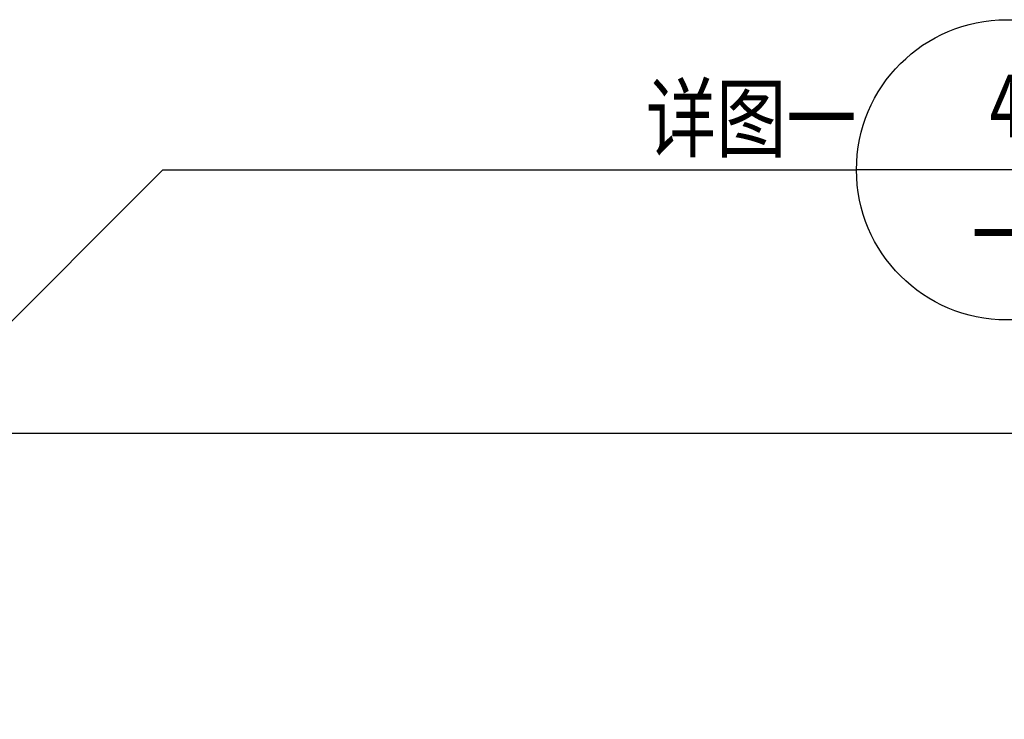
# Model space of a CAD drawing. Extents: x 499156 to 998412, y 3804642 to 7609653.
# Tile 32 of 74: x 500658 to 500704, y 3804740 to 3804773. Entities that reach past the tile are written whole.
import ezdxf
from ezdxf.enums import TextEntityAlignment as Align

# ---------------------------------------------------------------- set-up
doc = ezdxf.new("R2010")
doc.units = 0
doc.layers.add('12-ab-text', color=7, linetype='CONTINUOUS')
doc.layers.add('19-ab-dim', color=3, linetype='CONTINUOUS')
doc.layers.add('18-ab-hide', color=191, linetype='CONTINUOUS', plot=False)
doc.styles.add('ab', font='simhei.ttf', dxfattribs={"width": 0.8})

# ---------------------------------------------------------------- blocks, each defined once
blk = doc.blocks.new('*U1668')
at = {"layer": '19-ab-dim', "linetype": 'ByBlock', "lineweight": -2}
blk.add_line((-8.18, 0), (24.178, 0), dxfattribs=at)
at = {"layer": '19-ab-dim'}
blk.add_line((38.178, 0), (24.178, 0), dxfattribs=at)
at = {"layer": '19-ab-dim', "linetype": 'ByBlock', "lineweight": -2}
blk.add_lwpolyline([(-16.75, -8.57), (-8.18, 0)], dxfattribs=at)
at = {"layer": '19-ab-dim'}
blk.add_circle((31.178, 0), 7, dxfattribs=at)
at = {"layer": '12-ab-text', "style": 'ab', "width": 0.8}
for tag, p in [('索引号', (27.198, 3.059)), ('标注文字', (9.733, 2.539)), ('图号', (27.198, -2.803))]:
    blk.add_attdef(tag, text='', height=3, dxfattribs=at).set_placement(p, align=Align.MIDDLE_LEFT)

msp = doc.modelspace()

# ---------------------------------------------------------------- linework, layer by layer
at = {"layer": '18-ab-hide', "linetype": 'Continuous'}
msp.add_lwpolyline([(500610.582, 3804699.359), (500928.158, 3804699.359), (500928.158, 3804753.266), (500610.582, 3804753.266)], close=True, dxfattribs=at)

# ---------------------------------------------------------------- block references
at = {"layer": '19-ab-dim'}
ref = msp.add_blockref('*U1668', (500672.753, 3804765.567), dxfattribs=at)
ref.add_attrib('标注文字', '详图一', dxfattribs={"layer": '12-ab-text', "height": 3, "style": 'ab', "width": 0.8}).set_placement((500696.931, 3804765.567), align=Align.BOTTOM_RIGHT)
ref.add_attrib('索引号', '4', dxfattribs={"layer": '12-ab-text', "height": 3, "style": 'ab', "width": 0.8}).set_placement((500703.931, 3804768.586), align=Align.MIDDLE)
ref.add_attrib('图号', '一', dxfattribs={"layer": '12-ab-text', "height": 3, "style": 'ab', "width": 0.8}).set_placement((500703.931, 3804762.547), align=Align.MIDDLE)

doc.saveas('drawing.dxf')
